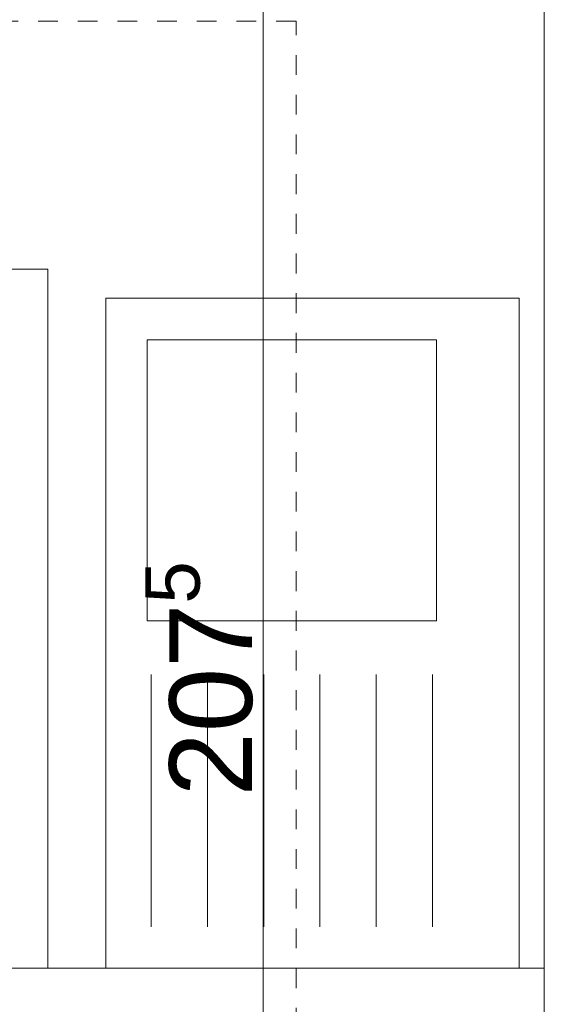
# Model space of a CAD drawing. Extents: x 100 to 2982, y 37 to 2050.
# Tile 91 of 130: x 2071 to 2135, y 860 to 979. Entities that reach past the tile are written whole.
import ezdxf
from ezdxf.xclip import XClip

# ---------------------------------------------------------------- set-up
doc = ezdxf.new("R2010")
doc.units = 0
doc.header["$MEASUREMENT"] = 0
doc.header["$XCLIPFRAME"] = 0
doc.linetypes.add('Przerywana', pattern=[24, 12, -12])
doc.linetypes.add('Przerywana krótka', pattern=[12, 6, -6])
for name, color, linetype in [('299-A Wymiary Opisy', 7, 'Continuous'), ('330-W Wyposażenie', 7, 'Continuous'), ('420-K Ściany', 7, 'Continuous'), ('820-G Rysunki Obrazki', 7, 'Continuous'), ('OPIS_NPS_OKRĄG', 7, 'Continuous')]:
    doc.layers.add(name, color=color, linetype=linetype)
doc.styles.add('STYL_AUTOMATYCZNY_3', font='arial.ttf')

# ---------------------------------------------------------------- blocks, each defined once
blk = doc.blocks.new('Rysunek_1_1', base_point=(-18316.35, -206.53))
at = {"layer": '420-K Ściany', "linetype": 'Continuous', "lineweight": 5}
h = blk.add_hatch(dxfattribs=at)
h.set_pattern_fill('Tynk_0001', color=180, style=0, pattern_type=2)
h.set_pattern_definition([(0, (-18316.349, -206.5255), (0, 8.660254), [0, -5]), (0, (-18313.849, -202.195), (0, 8.660254), [0, -5])])
h.paths.add_polyline_path([(2134.3, 1009.01), (2134.3, 804.51), (2135.8, 804.51), (2135.8, 1009.01)])
at = {"layer": '299-A Wymiary Opisy', "color": 85, "linetype": 'Continuous', "lineweight": 13, "ltscale": 0.2}
blk.add_line((2100.31, 803.01), (2100.31, 1010.51), dxfattribs=at)
at = {"layer": '330-W Wyposażenie', "color": 4, "linetype": 'Przerywana', "lineweight": 13, "ltscale": 0.2}
for p, q in [((2134.3, 1009.01), (2134.3, 804.51)), ((2104.3, 979.01), (1993.97, 979.01)), ((2104.3, 804.51), (2104.3, 979.01))]:
    blk.add_line(p, q, dxfattribs=at)
at = {"layer": '330-W Wyposażenie', "color": 4, "linetype": 'Continuous', "lineweight": 13, "ltscale": 0.2}
for p, q in [((2086.3, 940.5), (2086.3, 906.51)), ((2121.3, 940.5), (2086.3, 940.5)), ((2121.3, 906.51), (2121.3, 940.5)), ((2086.3, 906.51), (2121.3, 906.51)), ((2086.8, 900.01), (2086.8, 869.51)), ((2093.6, 900.01), (2093.6, 869.51)), ((2100.4, 900.01), (2100.4, 869.51)), ((2107.2, 900.01), (2107.2, 869.51)), ((2114, 900.01), (2114, 869.51)), ((2120.8, 900.01), (2120.8, 869.51))]:
    blk.add_line(p, q, dxfattribs=at)
at = {"layer": '330-W Wyposażenie', "color": 75, "linetype": 'Continuous', "lineweight": 15, "ltscale": 0.2}
blk.add_line((2074.3, 864.51), (2134.3, 864.51), dxfattribs=at)
at = {"layer": '330-W Wyposażenie', "color": 4, "linetype": 'Continuous', "lineweight": 13, "ltscale": 0.2, "flags": 128}
for points in [[(1993.97, 1009.01), (2134.3, 1009.01), (2134.3, 804.51), (1970.94, 804.51), (1970.94, 864.51), (2074.3, 864.51), (2074.3, 949.01), (1993.97, 949.01)], [(2081.3, 945.5), (2081.3, 864.51), (2131.3, 864.51), (2131.3, 945.5)]]:
    blk.add_lwpolyline(points, close=True, dxfattribs=at)
at = {"layer": '420-K Ściany', "color": 47, "linetype": 'Continuous', "lineweight": 15, "ltscale": 0.2, "flags": 128}
blk.add_lwpolyline([(2134.3, 1009.01), (2134.3, 804.51)], dxfattribs=at)
at = {"layer": 'OPIS_NPS_OKRĄG', "color": 78, "linetype": 'Przerywana krótka', "lineweight": 13, "ltscale": 0.2}
blk.add_line((2134.3, 889.01), (2134.3, 1009.01), dxfattribs=at)
at = {"layer": '299-A Wymiary Opisy', "color": 46, "linetype": 'Continuous', "lineweight": 15, "insert": (2101.9, 885.28), "char_height": 10, "attachment_point": 7, "rotation": 90, "style": 'STYL_AUTOMATYCZNY_3'}
blk.add_mtext('\\A1;{\\pql;\\fArial|b0|i0|c238|p38;207\\fArial|b0|i0|c238|p38;\\A1{\\H.66x;\\S5^  ;}}', dxfattribs=at)

msp = doc.modelspace()

# ---------------------------------------------------------------- block references
at = {"layer": '820-G Rysunki Obrazki', "color": 65, "linetype": 'Continuous', "lineweight": 13, "ltscale": 0.2}
ref = msp.add_blockref('Rysunek_1_1', (-18316.35, -206.53), dxfattribs=at)
XClip(ref).set_block_clipping_path([(244.527027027, 75.2081975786), (2570.9054054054, 2024.1891891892)])

doc.saveas('drawing.dxf')
